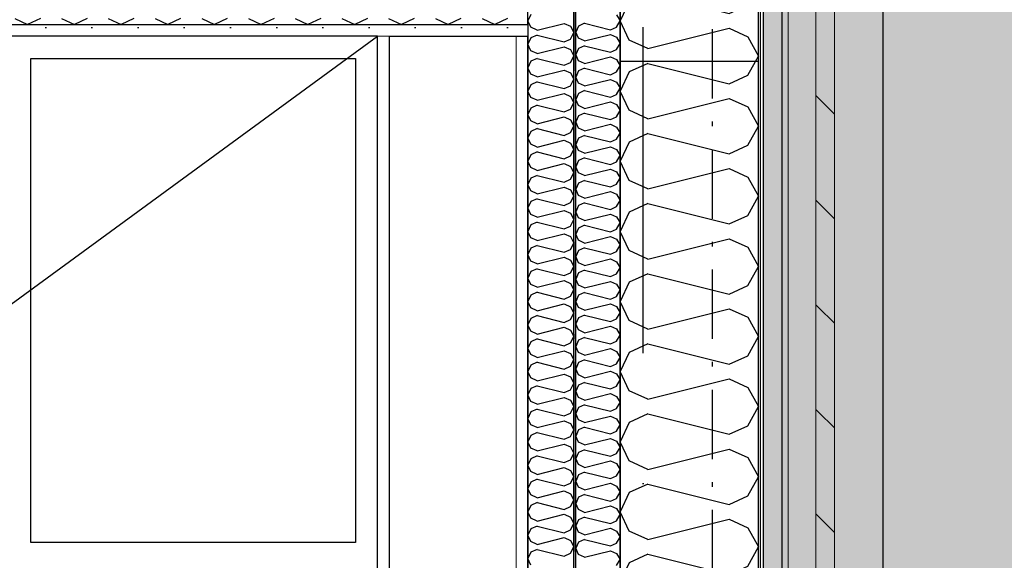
# Model space of a CAD drawing. Header units: millimetres. Extents: x -173281 to 144469, y -85977 to 83288.
# Tile 196 of 256: x -62128 to -61062, y -27596 to -27012. Entities that reach past the tile are written whole.
import ezdxf
from ezdxf.enums import TextEntityAlignment as Align

# ---------------------------------------------------------------- set-up
doc = ezdxf.new("R2010")
doc.units = ezdxf.units.MM
doc.header["$LTSCALE"] = 0.5
doc.header["$MEASUREMENT"] = 0
for name, pattern in [('Akselinje', [1500, 1000, -200, 100, -200]), ('Over snittplan', [260, 150, -50, 10, -50]), ('PLINE', [0]), ('Prikk & stiplet', [1340.555525, 705.555534, -352.777767, 0, -282.222223])]:
    doc.linetypes.add(name, pattern=pattern)
for name, color, linetype in [('223- Bjelker', 7, 'Continuous'), ('232- Ikke-bærende yttervegger', 7, 'Continuous'), ('232- Ikke-bærende yttervegger (Skravur)', 7, 'Continuous'), ('232- Ikke-bærende yttervegger (Skravur)(Nye konstruksjoner)', 7, 'Continuous'), ('232- Ikke-bærende yttervegger(Nye konstruksjoner)', 7, 'Continuous'), ('235- Utvendig kledning og overflate (Skravur)(Nye konstruksjoner)', 7, 'Continuous'), ('24-- Innervegger (Skravur)(Nye konstruksjoner)', 7, 'Continuous'), ('24-- Innervegger(Nye konstruksjoner)', 7, 'Continuous'), ('242- Ikke-bærende innervegger (Skravur)(Nye konstruksjoner)', 7, 'Continuous'), ('242- Ikke-bærende innervegger(Nye konstruksjoner)', 7, 'Continuous'), ('252- Gulv på grunn_ bunnplate', 7, 'Continuous'), ('256- Faste himlinger og overflatebehandling(Nye konstruksjoner)', 7, 'Continuous'), ('257- Systemhimlinger(Nye konstruksjoner)', 7, 'Continuous'), ('82-- Modullinjer', 7, 'Continuous'), ('862- M___Nettoareal(Nye konstruksjoner)', 7, 'Continuous'), ('862- M___Nettoareal(Polylinje)(Nye konstruksjoner)', 7, 'Continuous'), ('862- M___Nettoareal(Tekst)(Nye konstruksjoner)', 7, 'Continuous')]:
    doc.layers.add(name, color=color, linetype=linetype)
doc.layers.add('235- Utvendig kledning og overflate(Nye konstruksjoner)', color=7, linetype='Continuous', lineweight=0)
doc.layers.add('236- Innvendig kledning og overflate(Nye konstruksjoner)', color=7, linetype='Continuous', lineweight=0)
doc.styles.add('GENERATED_STYLE_1', font='arial.ttf')
doc.styles.add('GENERATED_STYLE_2', font='arial.ttf')
pattern_1 = [(90, (0, 0), (-86.60254, 0), [0, -50]), (90, (-43.3, 25), (-86.60254, 0), [0, -50])]

# ---------------------------------------------------------------- blocks, each defined once
blk = doc.blocks.new('UUWC_A-132_42', base_point=(-63280.8, -28588.7))
at = {"layer": '862- M___Nettoareal(Polylinje)(Nye konstruksjoner)', "linetype": 'PLINE', "flags": 128}
blk.add_lwpolyline([(-61740.7, -29349.4), (-61740.7, -27029.4), (-64022.4, -27029.4), (-64915.7, -28076.5), (-64915.7, -29349.4)], close=True, dxfattribs=at)
at = {"layer": '862- M___Nettoareal(Tekst)(Nye konstruksjoner)', "style": 'GENERATED_STYLE_1'}
for tag, height, p in [('DUMMY_862', 150, (-63477.2, -28341.4)), ('ROOM_NAME', 150, (-63477.2, -29015.5)), ('DUMMY_861', 100, (-63634.4, -28615.3)), ('ceilingHeightCode', 100, (-63084.4, -29004.1)), ('ROOM_NUMBER', 100, (-63634.4, -29004.1)), ('DUMMY_863', 100, (-63241.5, -28981.2))]:
    blk.add_attdef(tag, text='', height=height, rotation=90, dxfattribs=at).set_placement(p, align=Align.TOP_LEFT)
blk = doc.blocks.new('*X413')
at = {"layer": '232- Ikke-bærende yttervegger (Skravur)', "linetype": 'PLINE'}
for p, q in [((-61339.7, -26995.7), (-61329.2, -26976.9)), ((-61448, -26982.9), (-61468.4, -26992.2)), ((-61448, -26982.9), (-61360, -27004.9)), ((-61468.4, -26992.2), (-61478.2, -27012.9)), ((-61360, -27004.9), (-61339.7, -26995.7)), ((-61468.4, -27033.6), (-61478.2, -27012.9)), ((-61448, -27042.9), (-61360, -27020.9)), ((-61360, -27020.9), (-61339.7, -27030.1)), ((-61339.7, -27030.1), (-61328.2, -27050.9)), ((-61448, -27042.9), (-61468.4, -27033.6)), ((-61331.5, -27056.9), (-61328.2, -27050.9))]:
    blk.add_line(p, q, dxfattribs=at)
blk = doc.blocks.new('*X828')
at = {"layer": '232- Ikke-bærende yttervegger (Skravur)(Nye konstruksjoner)', "linetype": 'PLINE'}
for p, q in [((-61481.9, -27006.3), (-61478.2, -27012.9)), ((-61523, -27018.4), (-61526.2, -27025.1)), ((-61516.5, -27015.5), (-61523, -27018.4)), ((-61516.5, -27015.5), (-61488.4, -27022.5)), ((-61488.4, -27022.5), (-61481.9, -27019.5)), ((-61481.9, -27019.5), (-61478.2, -27012.9)), ((-61523, -27031.7), (-61526.2, -27025.1)), ((-61516.5, -27034.6), (-61523, -27031.7)), ((-61516.5, -27034.6), (-61488.4, -27027.6)), ((-61488.4, -27027.6), (-61481.9, -27030.6)), ((-61481.9, -27030.6), (-61478.2, -27037.2)), ((-61523, -27042.7), (-61526.2, -27049.3)), ((-61516.5, -27039.7), (-61523, -27042.7)), ((-61516.5, -27039.7), (-61488.4, -27046.8)), ((-61488.4, -27046.8), (-61481.9, -27043.8)), ((-61481.9, -27043.8), (-61478.2, -27037.2)), ((-61523, -27056), (-61526.2, -27049.3)), ((-61516.5, -27058.9), (-61488.4, -27051.9)), ((-61488.4, -27051.9), (-61481.9, -27054.8)), ((-61516.5, -27058.9), (-61523, -27056)), ((-61516.5, -27064), (-61523, -27067)), ((-61516.5, -27064), (-61488.4, -27071.1)), ((-61481.9, -27054.8), (-61478.2, -27061.5)), ((-61481.9, -27068.1), (-61478.2, -27061.5)), ((-61523, -27067), (-61526.2, -27073.6)), ((-61523, -27080.2), (-61526.2, -27073.6)), ((-61488.4, -27071.1), (-61481.9, -27068.1)), ((-61516.5, -27083.2), (-61523, -27080.2)), ((-61516.5, -27083.2), (-61488.4, -27076.2)), ((-61488.4, -27076.2), (-61481.9, -27079.1)), ((-61481.9, -27079.1), (-61478.2, -27085.8)), ((-61481.9, -27092.4), (-61478.2, -27085.8)), ((-61523, -27091.3), (-61526.2, -27097.9)), ((-61516.5, -27088.3), (-61523, -27091.3)), ((-61516.5, -27088.3), (-61488.4, -27095.3)), ((-61488.4, -27095.3), (-61481.9, -27092.4)), ((-61523, -27104.5), (-61526.2, -27097.9)), ((-61516.5, -27107.5), (-61523, -27104.5)), ((-61516.5, -27107.5), (-61488.4, -27100.5)), ((-61488.4, -27100.5), (-61481.9, -27103.4)), ((-61481.9, -27103.4), (-61478.2, -27110)), ((-61523, -27115.6), (-61526.2, -27122.2)), ((-61516.5, -27112.6), (-61523, -27115.6)), ((-61516.5, -27112.6), (-61488.4, -27119.6)), ((-61488.4, -27119.6), (-61481.9, -27116.7)), ((-61481.9, -27116.7), (-61478.2, -27110)), ((-61523, -27128.8), (-61526.2, -27122.2)), ((-61516.5, -27131.8), (-61523, -27128.8)), ((-61516.5, -27131.8), (-61488.4, -27124.7)), ((-61488.4, -27124.7), (-61481.9, -27127.7)), ((-61481.9, -27127.7), (-61478.2, -27134.3)), ((-61523, -27139.8), (-61526.2, -27146.5)), ((-61516.5, -27136.9), (-61523, -27139.8)), ((-61516.5, -27136.9), (-61488.4, -27143.9)), ((-61481.9, -27141), (-61478.2, -27134.3)), ((-61523, -27153.1), (-61526.2, -27146.5)), ((-61516.5, -27156.1), (-61488.4, -27149)), ((-61488.4, -27143.9), (-61481.9, -27141)), ((-61488.4, -27149), (-61481.9, -27152)), ((-61516.5, -27156.1), (-61523, -27153.1)), ((-61516.5, -27161.2), (-61523, -27164.1)), ((-61516.5, -27161.2), (-61488.4, -27168.2)), ((-61481.9, -27152), (-61478.2, -27158.6)), ((-61481.9, -27165.2), (-61478.2, -27158.6)), ((-61523, -27164.1), (-61526.2, -27170.7)), ((-61523, -27177.4), (-61526.2, -27170.7)), ((-61488.4, -27168.2), (-61481.9, -27165.2)), ((-61516.5, -27180.3), (-61523, -27177.4)), ((-61516.5, -27180.3), (-61488.4, -27173.3)), ((-61488.4, -27173.3), (-61481.9, -27176.3)), ((-61481.9, -27176.3), (-61478.2, -27182.9)), ((-61523, -27188.4), (-61526.2, -27195)), ((-61516.5, -27185.4), (-61523, -27188.4)), ((-61516.5, -27185.4), (-61488.4, -27192.5)), ((-61488.4, -27192.5), (-61481.9, -27189.5)), ((-61481.9, -27189.5), (-61478.2, -27182.9)), ((-61523, -27201.7), (-61526.2, -27195)), ((-61516.5, -27204.6), (-61523, -27201.7)), ((-61516.5, -27204.6), (-61488.4, -27197.6)), ((-61488.4, -27197.6), (-61481.9, -27200.5)), ((-61481.9, -27200.5), (-61478.2, -27207.2)), ((-61523, -27212.7), (-61526.2, -27219.3)), ((-61516.5, -27209.7), (-61523, -27212.7)), ((-61516.5, -27209.7), (-61488.4, -27216.8)), ((-61488.4, -27216.8), (-61481.9, -27213.8)), ((-61481.9, -27213.8), (-61478.2, -27207.2)), ((-61523, -27225.9), (-61526.2, -27219.3)), ((-61516.5, -27228.9), (-61488.4, -27221.9)), ((-61488.4, -27221.9), (-61481.9, -27224.8)), ((-61481.9, -27224.8), (-61478.2, -27231.4)), ((-61516.5, -27228.9), (-61523, -27225.9)), ((-61516.5, -27234), (-61523, -27237)), ((-61516.5, -27234), (-61488.4, -27241)), ((-61481.9, -27238.1), (-61478.2, -27231.4)), ((-61523, -27237), (-61526.2, -27243.6)), ((-61523, -27250.2), (-61526.2, -27243.6)), ((-61516.5, -27253.2), (-61488.4, -27246.1)), ((-61488.4, -27241), (-61481.9, -27238.1)), ((-61488.4, -27246.1), (-61481.9, -27249.1)), ((-61516.5, -27253.2), (-61523, -27250.2)), ((-61481.9, -27249.1), (-61478.2, -27255.7)), ((-61481.9, -27262.4), (-61478.2, -27255.7)), ((-61523, -27261.2), (-61526.2, -27267.9)), ((-61516.5, -27258.3), (-61523, -27261.2)), ((-61516.5, -27258.3), (-61488.4, -27265.3)), ((-61488.4, -27265.3), (-61481.9, -27262.4)), ((-61523, -27274.5), (-61526.2, -27267.9)), ((-61516.5, -27277.5), (-61523, -27274.5)), ((-61516.5, -27277.5), (-61488.4, -27270.4)), ((-61488.4, -27270.4), (-61481.9, -27273.4)), ((-61481.9, -27273.4), (-61478.2, -27280)), ((-61523, -27285.5), (-61526.2, -27292.2)), ((-61516.5, -27282.6), (-61523, -27285.5)), ((-61516.5, -27282.6), (-61488.4, -27289.6)), ((-61488.4, -27289.6), (-61481.9, -27286.6)), ((-61481.9, -27286.6), (-61478.2, -27280)), ((-61523, -27298.8), (-61526.2, -27292.2)), ((-61516.5, -27301.7), (-61523, -27298.8)), ((-61516.5, -27301.7), (-61488.4, -27294.7)), ((-61488.4, -27294.7), (-61481.9, -27297.7)), ((-61481.9, -27297.7), (-61478.2, -27304.3)), ((-61523, -27309.8), (-61526.2, -27316.4)), ((-61516.5, -27306.8), (-61523, -27309.8)), ((-61516.5, -27306.8), (-61488.4, -27313.9)), ((-61481.9, -27310.9), (-61478.2, -27304.3)), ((-61523, -27323.1), (-61526.2, -27316.4)), ((-61516.5, -27326), (-61488.4, -27319)), ((-61488.4, -27313.9), (-61481.9, -27310.9)), ((-61488.4, -27319), (-61481.9, -27321.9)), ((-61516.5, -27326), (-61523, -27323.1)), ((-61516.5, -27331.1), (-61523, -27334.1)), ((-61516.5, -27331.1), (-61488.4, -27338.2)), ((-61481.9, -27321.9), (-61478.2, -27328.6)), ((-61481.9, -27335.2), (-61478.2, -27328.6)), ((-61523, -27334.1), (-61526.2, -27340.7)), ((-61523, -27347.3), (-61526.2, -27340.7)), ((-61488.4, -27338.2), (-61481.9, -27335.2)), ((-61516.5, -27350.3), (-61523, -27347.3)), ((-61516.5, -27350.3), (-61488.4, -27343.3)), ((-61488.4, -27343.3), (-61481.9, -27346.2)), ((-61481.9, -27346.2), (-61478.2, -27352.9)), ((-61481.9, -27359.5), (-61478.2, -27352.9)), ((-61523, -27358.4), (-61526.2, -27365)), ((-61516.5, -27355.4), (-61523, -27358.4)), ((-61516.5, -27355.4), (-61488.4, -27362.4)), ((-61488.4, -27362.4), (-61481.9, -27359.5)), ((-61523, -27371.6), (-61526.2, -27365)), ((-61516.5, -27374.6), (-61523, -27371.6)), ((-61516.5, -27374.6), (-61488.4, -27367.5)), ((-61488.4, -27367.5), (-61481.9, -27370.5)), ((-61481.9, -27370.5), (-61478.2, -27377.1)), ((-61523, -27382.6), (-61526.2, -27389.3)), ((-61516.5, -27379.7), (-61523, -27382.6)), ((-61516.5, -27379.7), (-61488.4, -27386.7)), ((-61488.4, -27386.7), (-61481.9, -27383.8)), ((-61481.9, -27383.8), (-61478.2, -27377.1)), ((-61523, -27395.9), (-61526.2, -27389.3)), ((-61516.5, -27398.9), (-61488.4, -27391.8)), ((-61488.4, -27391.8), (-61481.9, -27394.8)), ((-61481.9, -27394.8), (-61478.2, -27401.4)), ((-61516.5, -27398.9), (-61523, -27395.9)), ((-61516.5, -27404), (-61523, -27406.9)), ((-61516.5, -27404), (-61488.4, -27411)), ((-61481.9, -27408), (-61478.2, -27401.4)), ((-61523, -27406.9), (-61526.2, -27413.6)), ((-61523, -27420.2), (-61526.2, -27413.6)), ((-61516.5, -27423.1), (-61488.4, -27416.1)), ((-61488.4, -27411), (-61481.9, -27408)), ((-61488.4, -27416.1), (-61481.9, -27419.1)), ((-61516.5, -27423.1), (-61523, -27420.2)), ((-61481.9, -27419.1), (-61478.2, -27425.7)), ((-61481.9, -27432.3), (-61478.2, -27425.7)), ((-61523, -27431.2), (-61526.2, -27437.8)), ((-61523, -27444.5), (-61526.2, -27437.8)), ((-61516.5, -27428.2), (-61523, -27431.2)), ((-61516.5, -27428.2), (-61488.4, -27435.3)), ((-61488.4, -27435.3), (-61481.9, -27432.3)), ((-61516.5, -27447.4), (-61523, -27444.5)), ((-61516.5, -27447.4), (-61488.4, -27440.4)), ((-61488.4, -27440.4), (-61481.9, -27443.3)), ((-61481.9, -27443.3), (-61478.2, -27450)), ((-61523, -27455.5), (-61526.2, -27462.1)), ((-61516.5, -27452.5), (-61523, -27455.5)), ((-61516.5, -27452.5), (-61488.4, -27459.6)), ((-61488.4, -27459.6), (-61481.9, -27456.6)), ((-61481.9, -27456.6), (-61478.2, -27450)), ((-61523, -27468.8), (-61526.2, -27462.1)), ((-61516.5, -27471.7), (-61523, -27468.8)), ((-61516.5, -27471.7), (-61488.4, -27464.7)), ((-61488.4, -27464.7), (-61481.9, -27467.6)), ((-61481.9, -27467.6), (-61478.2, -27474.3)), ((-61523, -27479.8), (-61526.2, -27486.4)), ((-61516.5, -27476.8), (-61523, -27479.8)), ((-61516.5, -27476.8), (-61488.4, -27483.8)), ((-61488.4, -27483.8), (-61481.9, -27480.9)), ((-61481.9, -27480.9), (-61478.2, -27474.3)), ((-61523, -27493), (-61526.2, -27486.4)), ((-61516.5, -27496), (-61488.4, -27489)), ((-61488.4, -27489), (-61481.9, -27491.9)), ((-61516.5, -27496), (-61523, -27493)), ((-61516.5, -27501.1), (-61523, -27504.1)), ((-61516.5, -27501.1), (-61488.4, -27508.1)), ((-61481.9, -27491.9), (-61478.2, -27498.5)), ((-61481.9, -27505.2), (-61478.2, -27498.5)), ((-61523, -27504.1), (-61526.2, -27510.7)), ((-61523, -27517.3), (-61526.2, -27510.7)), ((-61488.4, -27508.1), (-61481.9, -27505.2)), ((-61516.5, -27520.3), (-61523, -27517.3)), ((-61516.5, -27520.3), (-61488.4, -27513.2)), ((-61488.4, -27513.2), (-61481.9, -27516.2)), ((-61481.9, -27516.2), (-61478.2, -27522.8)), ((-61481.9, -27529.5), (-61478.2, -27522.8)), ((-61523, -27528.3), (-61526.2, -27535)), ((-61516.5, -27525.4), (-61523, -27528.3)), ((-61516.5, -27525.4), (-61488.4, -27532.4)), ((-61488.4, -27532.4), (-61481.9, -27529.5)), ((-61523, -27541.6), (-61526.2, -27535)), ((-61516.5, -27544.6), (-61523, -27541.6)), ((-61516.5, -27544.6), (-61488.4, -27537.5)), ((-61488.4, -27537.5), (-61481.9, -27540.5)), ((-61481.9, -27540.5), (-61478.2, -27547.1)), ((-61523, -27552.6), (-61526.2, -27559.2)), ((-61516.5, -27549.7), (-61523, -27552.6)), ((-61516.5, -27549.7), (-61488.4, -27556.7)), ((-61488.4, -27556.7), (-61481.9, -27553.7)), ((-61481.9, -27553.7), (-61478.2, -27547.1)), ((-61523, -27565.9), (-61526.2, -27559.2)), ((-61516.5, -27568.8), (-61523, -27565.9)), ((-61516.5, -27568.8), (-61488.4, -27561.8)), ((-61488.4, -27561.8), (-61481.9, -27564.8)), ((-61481.9, -27564.8), (-61478.2, -27571.4)), ((-61523, -27576.9), (-61526.2, -27583.5)), ((-61516.5, -27573.9), (-61523, -27576.9)), ((-61516.5, -27573.9), (-61488.4, -27581)), ((-61481.9, -27578), (-61478.2, -27571.4)), ((-61523, -27590.2), (-61526.2, -27583.5)), ((-61516.5, -27593.1), (-61488.4, -27586.1)), ((-61488.4, -27581), (-61481.9, -27578)), ((-61488.4, -27586.1), (-61481.9, -27589)), ((-61516.5, -27593.1), (-61523, -27590.2)), ((-61481.9, -27589), (-61478.2, -27595.7)), ((-61481.9, -27602.3), (-61478.2, -27595.7))]:
    blk.add_line(p, q, dxfattribs=at)
blk = doc.blocks.new('*X830')
at = {"layer": '232- Ikke-bærende yttervegger (Skravur)(Nye konstruksjoner)', "linetype": 'PLINE'}
for p, q in [((-61574.9, -27006), (-61578.2, -27012.9)), ((-61574.9, -27019.8), (-61578.2, -27012.9)), ((-61568.1, -27022.9), (-61574.9, -27019.8)), ((-61568.1, -27022.9), (-61538.8, -27015.6)), ((-61538.8, -27015.6), (-61532, -27018.7)), ((-61532, -27018.7), (-61528.2, -27025.6)), ((-61574.9, -27031.3), (-61578.2, -27038.2)), ((-61568.1, -27028.2), (-61574.9, -27031.3)), ((-61568.1, -27028.2), (-61538.8, -27035.6)), ((-61538.8, -27035.6), (-61532, -27032.5)), ((-61532, -27032.5), (-61528.2, -27025.6)), ((-61574.9, -27045.1), (-61578.2, -27038.2)), ((-61568.1, -27048.2), (-61538.8, -27040.9)), ((-61538.8, -27040.9), (-61532, -27043.9)), ((-61568.1, -27048.2), (-61574.9, -27045.1)), ((-61568.1, -27053.5), (-61574.9, -27056.6)), ((-61568.1, -27053.5), (-61538.8, -27060.8)), ((-61532, -27043.9), (-61528.2, -27050.9)), ((-61532, -27057.8), (-61528.2, -27050.9)), ((-61574.9, -27056.6), (-61578.2, -27063.5)), ((-61574.9, -27070.4), (-61578.2, -27063.5)), ((-61538.8, -27060.8), (-61532, -27057.8)), ((-61568.1, -27073.5), (-61574.9, -27070.4)), ((-61568.1, -27073.5), (-61538.8, -27066.2)), ((-61538.8, -27066.2), (-61532, -27069.2)), ((-61532, -27069.2), (-61528.2, -27076.1)), ((-61574.9, -27081.9), (-61578.2, -27088.8)), ((-61568.1, -27078.8), (-61574.9, -27081.9)), ((-61568.1, -27078.8), (-61538.8, -27086.1)), ((-61538.8, -27086.1), (-61532, -27083.1)), ((-61532, -27083.1), (-61528.2, -27076.1)), ((-61574.9, -27095.7), (-61578.2, -27088.8)), ((-61568.1, -27098.8), (-61574.9, -27095.7)), ((-61568.1, -27098.8), (-61538.8, -27091.5)), ((-61538.8, -27091.5), (-61532, -27094.5)), ((-61532, -27094.5), (-61528.2, -27101.4)), ((-61574.9, -27107.2), (-61578.2, -27114.1)), ((-61568.1, -27104.1), (-61574.9, -27107.2)), ((-61568.1, -27104.1), (-61538.8, -27111.4)), ((-61532, -27108.3), (-61528.2, -27101.4)), ((-61574.9, -27121), (-61578.2, -27114.1)), ((-61568.1, -27124.1), (-61538.8, -27116.7)), ((-61538.8, -27111.4), (-61532, -27108.3)), ((-61538.8, -27116.7), (-61532, -27119.8)), ((-61568.1, -27124.1), (-61574.9, -27121)), ((-61532, -27119.8), (-61528.2, -27126.7)), ((-61532, -27133.6), (-61528.2, -27126.7)), ((-61574.9, -27132.5), (-61578.2, -27139.4)), ((-61574.9, -27146.3), (-61578.2, -27139.4)), ((-61568.1, -27129.4), (-61574.9, -27132.5)), ((-61568.1, -27129.4), (-61538.8, -27136.7)), ((-61538.8, -27136.7), (-61532, -27133.6)), ((-61568.1, -27149.4), (-61574.9, -27146.3)), ((-61568.1, -27149.4), (-61538.8, -27142)), ((-61538.8, -27142), (-61532, -27145.1)), ((-61532, -27145.1), (-61528.2, -27152)), ((-61574.9, -27157.8), (-61578.2, -27164.7)), ((-61568.1, -27154.7), (-61574.9, -27157.8)), ((-61568.1, -27154.7), (-61538.8, -27162)), ((-61538.8, -27162), (-61532, -27158.9)), ((-61532, -27158.9), (-61528.2, -27152)), ((-61574.9, -27171.6), (-61578.2, -27164.7)), ((-61568.1, -27174.7), (-61574.9, -27171.6)), ((-61568.1, -27174.7), (-61538.8, -27167.3)), ((-61538.8, -27167.3), (-61532, -27170.4)), ((-61532, -27170.4), (-61528.2, -27177.3)), ((-61568.1, -27180), (-61574.9, -27183.1)), ((-61568.1, -27180), (-61538.8, -27187.3)), ((-61532, -27184.2), (-61528.2, -27177.3)), ((-61574.9, -27183.1), (-61578.2, -27190)), ((-61574.9, -27196.9), (-61578.2, -27190)), ((-61568.1, -27200), (-61538.8, -27192.6)), ((-61538.8, -27187.3), (-61532, -27184.2)), ((-61538.8, -27192.6), (-61532, -27195.7)), ((-61568.1, -27200), (-61574.9, -27196.9)), ((-61532, -27195.7), (-61528.2, -27202.6)), ((-61532, -27209.5), (-61528.2, -27202.6)), ((-61574.9, -27208.4), (-61578.2, -27215.3)), ((-61568.1, -27205.3), (-61574.9, -27208.4)), ((-61568.1, -27205.3), (-61538.8, -27212.6)), ((-61538.8, -27212.6), (-61532, -27209.5)), ((-61574.9, -27222.2), (-61578.2, -27215.3)), ((-61568.1, -27225.2), (-61574.9, -27222.2)), ((-61568.1, -27225.2), (-61538.8, -27217.9)), ((-61538.8, -27217.9), (-61532, -27221)), ((-61532, -27221), (-61528.2, -27227.9)), ((-61574.9, -27233.6), (-61578.2, -27240.6)), ((-61568.1, -27230.6), (-61574.9, -27233.6)), ((-61568.1, -27230.6), (-61538.8, -27237.9)), ((-61538.8, -27237.9), (-61532, -27234.8)), ((-61532, -27234.8), (-61528.2, -27227.9)), ((-61574.9, -27247.5), (-61578.2, -27240.6)), ((-61568.1, -27250.5), (-61538.8, -27243.2)), ((-61538.8, -27243.2), (-61532, -27246.3)), ((-61532, -27246.3), (-61528.2, -27253.2)), ((-61568.1, -27250.5), (-61574.9, -27247.5)), ((-61568.1, -27255.9), (-61574.9, -27258.9)), ((-61568.1, -27255.9), (-61538.8, -27263.2)), ((-61532, -27260.1), (-61528.2, -27253.2)), ((-61574.9, -27258.9), (-61578.2, -27265.8)), ((-61574.9, -27272.8), (-61578.2, -27265.8)), ((-61538.8, -27263.2), (-61532, -27260.1)), ((-61568.1, -27275.8), (-61574.9, -27272.8)), ((-61568.1, -27275.8), (-61538.8, -27268.5)), ((-61538.8, -27268.5), (-61532, -27271.6)), ((-61532, -27271.6), (-61528.2, -27278.5)), ((-61574.9, -27284.2), (-61578.2, -27291.1)), ((-61568.1, -27281.1), (-61574.9, -27284.2)), ((-61568.1, -27281.1), (-61538.8, -27288.5)), ((-61538.8, -27288.5), (-61532, -27285.4)), ((-61532, -27285.4), (-61528.2, -27278.5)), ((-61574.9, -27298), (-61578.2, -27291.1)), ((-61568.1, -27301.1), (-61574.9, -27298)), ((-61568.1, -27301.1), (-61538.8, -27293.8)), ((-61538.8, -27293.8), (-61532, -27296.9)), ((-61532, -27296.9), (-61528.2, -27303.8)), ((-61574.9, -27309.5), (-61578.2, -27316.4)), ((-61568.1, -27306.4), (-61574.9, -27309.5)), ((-61568.1, -27306.4), (-61538.8, -27313.8)), ((-61532, -27310.7), (-61528.2, -27303.8)), ((-61574.9, -27323.3), (-61578.2, -27316.4)), ((-61568.1, -27326.4), (-61538.8, -27319.1)), ((-61538.8, -27313.8), (-61532, -27310.7)), ((-61538.8, -27319.1), (-61532, -27322.2)), ((-61568.1, -27326.4), (-61574.9, -27323.3)), ((-61532, -27322.2), (-61528.2, -27329.1)), ((-61532, -27336), (-61528.2, -27329.1)), ((-61574.9, -27334.8), (-61578.2, -27341.7)), ((-61574.9, -27348.6), (-61578.2, -27341.7)), ((-61568.1, -27331.7), (-61574.9, -27334.8)), ((-61568.1, -27331.7), (-61538.8, -27339.1)), ((-61538.8, -27339.1), (-61532, -27336)), ((-61568.1, -27351.7), (-61574.9, -27348.6)), ((-61568.1, -27351.7), (-61538.8, -27344.4)), ((-61538.8, -27344.4), (-61532, -27347.5)), ((-61532, -27347.5), (-61528.2, -27354.4)), ((-61574.9, -27360.1), (-61578.2, -27367)), ((-61568.1, -27357), (-61574.9, -27360.1)), ((-61568.1, -27357), (-61538.8, -27364.4)), ((-61538.8, -27364.4), (-61532, -27361.3)), ((-61532, -27361.3), (-61528.2, -27354.4)), ((-61574.9, -27373.9), (-61578.2, -27367)), ((-61568.1, -27377), (-61574.9, -27373.9)), ((-61568.1, -27377), (-61538.8, -27369.7)), ((-61538.8, -27369.7), (-61532, -27372.8)), ((-61532, -27372.8), (-61528.2, -27379.7)), ((-61568.1, -27382.3), (-61574.9, -27385.4)), ((-61568.1, -27382.3), (-61538.8, -27389.7)), ((-61532, -27386.6), (-61528.2, -27379.7)), ((-61574.9, -27385.4), (-61578.2, -27392.3)), ((-61574.9, -27399.2), (-61578.2, -27392.3)), ((-61568.1, -27402.3), (-61538.8, -27395)), ((-61538.8, -27389.7), (-61532, -27386.6)), ((-61538.8, -27395), (-61532, -27398)), ((-61568.1, -27402.3), (-61574.9, -27399.2)), ((-61532, -27398), (-61528.2, -27405)), ((-61532, -27411.9), (-61528.2, -27405)), ((-61574.9, -27410.7), (-61578.2, -27417.6)), ((-61568.1, -27407.6), (-61574.9, -27410.7)), ((-61568.1, -27407.6), (-61538.8, -27414.9)), ((-61538.8, -27414.9), (-61532, -27411.9)), ((-61574.9, -27424.5), (-61578.2, -27417.6)), ((-61568.1, -27427.6), (-61574.9, -27424.5)), ((-61568.1, -27427.6), (-61538.8, -27420.3)), ((-61538.8, -27420.3), (-61532, -27423.3)), ((-61532, -27423.3), (-61528.2, -27430.2)), ((-61574.9, -27436), (-61578.2, -27442.9)), ((-61568.1, -27432.9), (-61574.9, -27436)), ((-61568.1, -27432.9), (-61538.8, -27440.2)), ((-61538.8, -27440.2), (-61532, -27437.2)), ((-61532, -27437.2), (-61528.2, -27430.2)), ((-61574.9, -27449.8), (-61578.2, -27442.9)), ((-61568.1, -27452.9), (-61538.8, -27445.6)), ((-61538.8, -27445.6), (-61532, -27448.6)), ((-61532, -27448.6), (-61528.2, -27455.5)), ((-61568.1, -27452.9), (-61574.9, -27449.8)), ((-61568.1, -27458.2), (-61574.9, -27461.3)), ((-61568.1, -27458.2), (-61538.8, -27465.5)), ((-61532, -27462.5), (-61528.2, -27455.5)), ((-61574.9, -27461.3), (-61578.2, -27468.2)), ((-61574.9, -27475.1), (-61578.2, -27468.2)), ((-61538.8, -27465.5), (-61532, -27462.5)), ((-61568.1, -27478.2), (-61574.9, -27475.1)), ((-61568.1, -27478.2), (-61538.8, -27470.8)), ((-61538.8, -27470.8), (-61532, -27473.9)), ((-61532, -27473.9), (-61528.2, -27480.8)), ((-61532, -27487.7), (-61528.2, -27480.8)), ((-61574.9, -27486.6), (-61578.2, -27493.5)), ((-61568.1, -27483.5), (-61574.9, -27486.6)), ((-61568.1, -27483.5), (-61538.8, -27490.8)), ((-61538.8, -27490.8), (-61532, -27487.7)), ((-61574.9, -27500.4), (-61578.2, -27493.5)), ((-61568.1, -27503.5), (-61574.9, -27500.4)), ((-61568.1, -27503.5), (-61538.8, -27496.1)), ((-61538.8, -27496.1), (-61532, -27499.2)), ((-61532, -27499.2), (-61528.2, -27506.1)), ((-61574.9, -27511.9), (-61578.2, -27518.8)), ((-61568.1, -27508.8), (-61574.9, -27511.9)), ((-61568.1, -27508.8), (-61538.8, -27516.1)), ((-61532, -27513), (-61528.2, -27506.1)), ((-61574.9, -27525.7), (-61578.2, -27518.8)), ((-61568.1, -27528.8), (-61538.8, -27521.4)), ((-61538.8, -27516.1), (-61532, -27513)), ((-61538.8, -27521.4), (-61532, -27524.5)), ((-61568.1, -27528.8), (-61574.9, -27525.7)), ((-61568.1, -27534.1), (-61574.9, -27537.2)), ((-61568.1, -27534.1), (-61538.8, -27541.4)), ((-61532, -27524.5), (-61528.2, -27531.4)), ((-61532, -27538.3), (-61528.2, -27531.4)), ((-61574.9, -27537.2), (-61578.2, -27544.1)), ((-61574.9, -27551), (-61578.2, -27544.1)), ((-61538.8, -27541.4), (-61532, -27538.3)), ((-61568.1, -27554.1), (-61574.9, -27551)), ((-61568.1, -27554.1), (-61538.8, -27546.7)), ((-61538.8, -27546.7), (-61532, -27549.8)), ((-61532, -27549.8), (-61528.2, -27556.7)), ((-61574.9, -27562.5), (-61578.2, -27569.4)), ((-61568.1, -27559.4), (-61574.9, -27562.5)), ((-61568.1, -27559.4), (-61538.8, -27566.7)), ((-61538.8, -27566.7), (-61532, -27563.6)), ((-61532, -27563.6), (-61528.2, -27556.7)), ((-61574.9, -27576.3), (-61578.2, -27569.4)), ((-61568.1, -27579.4), (-61574.9, -27576.3)), ((-61568.1, -27579.4), (-61538.8, -27572)), ((-61538.8, -27572), (-61532, -27575.1)), ((-61532, -27575.1), (-61528.2, -27582)), ((-61568.1, -27584.7), (-61574.9, -27587.7)), ((-61568.1, -27584.7), (-61538.8, -27592)), ((-61532, -27588.9), (-61528.2, -27582)), ((-61574.9, -27587.7), (-61578.2, -27594.7)), ((-61574.9, -27601.6), (-61578.2, -27594.7)), ((-61538.8, -27592), (-61532, -27588.9))]:
    blk.add_line(p, q, dxfattribs=at)
blk = doc.blocks.new('*X886')
at = {"layer": '242- Ikke-bærende innervegger (Skravur)(Nye konstruksjoner)', "linetype": 'PLINE'}
for p, q in [((-62133.4, -27010.4), (-62119.6, -27016.9)), ((-62105.8, -27010.4), (-62119.6, -27016.9)), ((-62082.8, -27010.4), (-62069, -27016.9)), ((-62055.2, -27010.4), (-62069, -27016.9)), ((-62032.2, -27010.4), (-62018.4, -27016.9)), ((-62004.6, -27010.4), (-62018.4, -27016.9)), ((-61981.6, -27010.4), (-61967.8, -27016.9)), ((-61954, -27010.4), (-61967.8, -27016.9)), ((-61931.1, -27010.4), (-61917.2, -27016.9)), ((-61903.4, -27010.4), (-61917.2, -27016.9)), ((-61880.5, -27010.4), (-61866.7, -27016.9)), ((-61852.8, -27010.4), (-61866.7, -27016.9)), ((-61829.9, -27010.4), (-61816.1, -27016.9)), ((-61802.3, -27010.4), (-61816.1, -27016.9)), ((-61779.3, -27010.4), (-61765.5, -27016.9)), ((-61751.7, -27010.4), (-61765.5, -27016.9)), ((-61728.7, -27010.4), (-61714.9, -27016.9)), ((-61701.1, -27010.4), (-61714.9, -27016.9)), ((-61678.1, -27010.4), (-61664.3, -27016.9)), ((-61650.5, -27010.4), (-61664.3, -27016.9)), ((-61627.5, -27010.4), (-61613.7, -27016.9)), ((-61599.9, -27010.4), (-61613.7, -27016.9))]:
    blk.add_line(p, q, dxfattribs=at)
blk = doc.blocks.new('*X1118')
at = {"layer": '232- Ikke-bærende yttervegger (Skravur)(Nye konstruksjoner)', "linetype": 'PLINE'}
for p, q in [((-61448, -27058.8), (-61468.4, -27068.1)), ((-61448, -27058.8), (-61360, -27080.8)), ((-61339.7, -27071.6), (-61331.5, -27056.9)), ((-61468.4, -27068.1), (-61478.2, -27088.8)), ((-61360, -27080.8), (-61339.7, -27071.6)), ((-61468.4, -27109.5), (-61478.2, -27088.8)), ((-61448, -27118.8), (-61360, -27096.8)), ((-61360, -27096.8), (-61339.7, -27106)), ((-61339.7, -27106), (-61328.2, -27126.7)), ((-61448, -27118.8), (-61468.4, -27109.5)), ((-61339.7, -27147.5), (-61328.2, -27126.7)), ((-61448, -27134.7), (-61468.4, -27144)), ((-61448, -27134.7), (-61360, -27156.7)), ((-61468.4, -27144), (-61478.2, -27164.7)), ((-61360, -27156.7), (-61339.7, -27147.5)), ((-61468.4, -27185.4), (-61478.2, -27164.7)), ((-61448, -27194.6), (-61360, -27172.6)), ((-61360, -27172.6), (-61339.7, -27181.9)), ((-61339.7, -27181.9), (-61328.2, -27202.6)), ((-61448, -27194.6), (-61468.4, -27185.4)), ((-61339.7, -27223.3), (-61328.2, -27202.6)), ((-61448, -27210.6), (-61468.4, -27219.8)), ((-61448, -27210.6), (-61360, -27232.6)), ((-61468.4, -27219.8), (-61478.2, -27240.6)), ((-61360, -27232.6), (-61339.7, -27223.3)), ((-61468.4, -27261.3), (-61478.2, -27240.6)), ((-61448, -27270.5), (-61360, -27248.5)), ((-61360, -27248.5), (-61339.7, -27257.8)), ((-61448, -27270.5), (-61468.4, -27261.3)), ((-61339.7, -27257.8), (-61328.2, -27278.5)), ((-61448, -27286.5), (-61468.4, -27295.7)), ((-61448, -27286.5), (-61360, -27308.5)), ((-61339.7, -27299.2), (-61328.2, -27278.5)), ((-61468.4, -27295.7), (-61478.2, -27316.4)), ((-61360, -27308.5), (-61339.7, -27299.2)), ((-61468.4, -27337.2), (-61478.2, -27316.4)), ((-61448, -27346.4), (-61360, -27324.4)), ((-61360, -27324.4), (-61339.7, -27333.6)), ((-61448, -27346.4), (-61468.4, -27337.2)), ((-61339.7, -27333.6), (-61328.2, -27354.4)), ((-61448, -27362.3), (-61468.4, -27371.6)), ((-61448, -27362.3), (-61360, -27384.3)), ((-61339.7, -27375.1), (-61328.2, -27354.4)), ((-61468.4, -27371.6), (-61478.2, -27392.3)), ((-61360, -27384.3), (-61339.7, -27375.1)), ((-61468.4, -27413), (-61478.2, -27392.3)), ((-61448, -27422.3), (-61360, -27400.3)), ((-61360, -27400.3), (-61339.7, -27409.5)), ((-61448, -27422.3), (-61468.4, -27413)), ((-61339.7, -27409.5), (-61328.2, -27430.2)), ((-61448, -27438.2), (-61468.4, -27447.5)), ((-61448, -27438.2), (-61360, -27460.2)), ((-61339.7, -27451), (-61328.2, -27430.2)), ((-61468.4, -27447.5), (-61478.2, -27468.2)), ((-61360, -27460.2), (-61339.7, -27451)), ((-61468.4, -27488.9), (-61478.2, -27468.2)), ((-61448, -27498.2), (-61360, -27476.2)), ((-61360, -27476.2), (-61339.7, -27485.4)), ((-61448, -27498.2), (-61468.4, -27488.9)), ((-61339.7, -27485.4), (-61328.2, -27506.1)), ((-61339.7, -27526.9), (-61328.2, -27506.1)), ((-61468.4, -27523.3), (-61478.2, -27544.1)), ((-61448, -27514.1), (-61468.4, -27523.3)), ((-61448, -27514.1), (-61360, -27536.1)), ((-61360, -27536.1), (-61339.7, -27526.9)), ((-61468.4, -27564.8), (-61478.2, -27544.1)), ((-61448, -27574), (-61360, -27552)), ((-61360, -27552), (-61339.7, -27561.3)), ((-61448, -27574), (-61468.4, -27564.8)), ((-61339.7, -27561.3), (-61328.2, -27582)), ((-61339.7, -27602.7), (-61328.2, -27582)), ((-61448, -27590), (-61468.4, -27599.2)), ((-61448, -27590), (-61360, -27612)), ((-61468.4, -27599.2), (-61478.2, -27619.9)), ((-61360, -27612), (-61339.7, -27602.7)), ((-61468.4, -27640.7), (-61478.2, -27619.9)), ((-61448, -27649.9), (-61360, -27627.9)), ((-61360, -27627.9), (-61339.7, -27637.2)), ((-61448, -27649.9), (-61468.4, -27640.7)), ((-61339.7, -27637.2), (-61328.2, -27657.9)), ((-61339.7, -27678.6), (-61328.2, -27657.9)), ((-61448, -27665.9), (-61468.4, -27675.1)), ((-61448, -27665.9), (-61360, -27687.9)), ((-61468.4, -27675.1), (-61478.2, -27695.8)), ((-61360, -27687.9), (-61339.7, -27678.6)), ((-61468.4, -27716.5), (-61478.2, -27695.8)), ((-61448, -27725.8), (-61360, -27703.8)), ((-61360, -27703.8), (-61339.7, -27713)), ((-61339.7, -27713), (-61328.2, -27733.8)), ((-61448, -27725.8), (-61468.4, -27716.5)), ((-61339.7, -27754.5), (-61328.2, -27733.8)), ((-61448, -27741.7), (-61468.4, -27751)), ((-61448, -27741.7), (-61360, -27763.7)), ((-61468.4, -27751), (-61478.2, -27771.7)), ((-61360, -27763.7), (-61339.7, -27754.5)), ((-61468.4, -27792.4), (-61478.2, -27771.7)), ((-61448, -27801.7), (-61360, -27779.7)), ((-61360, -27779.7), (-61339.7, -27788.9)), ((-61339.7, -27788.9), (-61328.2, -27809.6)), ((-61448, -27801.7), (-61468.4, -27792.4)), ((-61339.7, -27830.4), (-61328.2, -27809.6)), ((-61448, -27817.6), (-61468.4, -27826.9)), ((-61448, -27817.6), (-61360, -27839.6)), ((-61468.4, -27826.9), (-61478.2, -27847.6)), ((-61360, -27839.6), (-61339.7, -27830.4)), ((-61468.4, -27868.3), (-61478.2, -27847.6)), ((-61448, -27877.6), (-61360, -27855.6)), ((-61360, -27855.6), (-61339.7, -27864.8)), ((-61448, -27877.6), (-61468.4, -27868.3)), ((-61339.7, -27864.8), (-61328.2, -27885.5)), ((-61339.7, -27906.2), (-61328.2, -27885.5)), ((-61448, -27893.5), (-61468.4, -27902.7)), ((-61448, -27893.5), (-61360, -27915.5)), ((-61468.4, -27902.7), (-61478.2, -27923.5)), ((-61360, -27915.5), (-61339.7, -27906.2)), ((-61468.4, -27944.2), (-61478.2, -27923.5)), ((-61448, -27953.4), (-61360, -27931.4)), ((-61360, -27931.4), (-61339.7, -27940.7)), ((-61448, -27953.4), (-61468.4, -27944.2)), ((-61339.7, -27940.7), (-61328.2, -27961.4)), ((-61448, -27969.4), (-61468.4, -27978.6)), ((-61448, -27969.4), (-61360, -27991.4)), ((-61339.7, -27982.1), (-61328.2, -27961.4)), ((-61468.4, -27978.6), (-61478.2, -27999.3)), ((-61360, -27991.4), (-61339.7, -27982.1)), ((-61468.4, -28020.1), (-61478.2, -27999.3)), ((-61448, -28029.3), (-61360, -28007.3)), ((-61360, -28007.3), (-61339.7, -28016.6)), ((-61448, -28029.3), (-61468.4, -28020.1)), ((-61339.7, -28016.6), (-61328.2, -28037.3)), ((-61448, -28045.3), (-61468.4, -28054.5)), ((-61448, -28045.3), (-61360, -28067.3)), ((-61339.7, -28058), (-61328.2, -28037.3)), ((-61468.4, -28054.5), (-61478.2, -28075.2)), ((-61360, -28067.3), (-61339.7, -28058)), ((-61477.4, -28076.9), (-61478.2, -28075.2))]:
    blk.add_line(p, q, dxfattribs=at)
blk = doc.blocks.new('Standard grid marker[180]', base_point=(-61478.2, 26434.4))
at = {"layer": '82-- Modullinjer', "linetype": 'Akselinje'}
blk.add_line((-61478.2, 26234.4), (-61478.2, -50174.4), dxfattribs=at)
at = {"layer": '82-- Modullinjer', "style": 'GENERATED_STYLE_2'}
for tag, p in [('AC_MarkerText_1_0', (-61605.7, 26644.4)), ('AC_MarkerText_1_1', (-61605.7, -50664.4))]:
    blk.add_attdef(tag, text='', height=175, rotation=90, dxfattribs=at).set_placement(p, align=Align.TOP_CENTER)

msp = doc.modelspace()

# ---------------------------------------------------------------- hatches: boundary and pattern name
at = {"layer": '232- Ikke-bærende yttervegger (Skravur)(Nye konstruksjoner)', "linetype": 'Continuous'}
msp.add_hatch(color=256, dxfattribs=at).paths.add_polyline_path([(-61528.2, -28121.9), (-61526.2, -28121.9), (-61526.2, -25911.9), (-61528.2, -25911.9)])
h = msp.add_hatch(dxfattribs=at)
h.set_pattern_fill('Gips', color=256, style=0, pattern_type=2)
h.set_pattern_definition(pattern_1)
h.paths.add_polyline_path([(-61590.7, -27016.9), (-61590.7, -27029.4), (-61578.2, -27029.4), (-61578.2, -27016.9)])
h = msp.add_hatch(dxfattribs=at)
h.set_pattern_fill('Gips', color=256, style=0, pattern_type=2)
h.set_pattern_definition(pattern_1)
h.paths.add_polyline_path([(-61590.7, -27029.4), (-61590.7, -29461.9), (-61578.2, -29461.9), (-61578.2, -27029.4)])
at = {"layer": '235- Utvendig kledning og overflate (Skravur)(Nye konstruksjoner)', "linetype": 'Continuous'}
h = msp.add_hatch(dxfattribs=at)
h.set_pattern_fill('Prikker_tett', color=256, style=0, pattern_type=2)
h.set_pattern_definition([(0, (0, 0), (0, 43.30127), [0, -25]), (0, (12.5, 21.65), (0, 43.30127), [0, -25])])
h.paths.add_polyline_path([(-61328.2, -25911.9), (-61328.2, -30156.9), (-61326.2, -30156.9), (-61326.2, -25911.9)])
h = msp.add_hatch(dxfattribs=at)
h.set_pattern_fill('Skrålinjer_2', color=256, style=0, pattern_type=2)
h.set_pattern_definition([(135, (0, 0), (56.56854, 56.56854), [80, 0])])
h.paths.add_polyline_path([(-61266.2, -30156.9), (-61246.2, -30156.9), (-61246.2, -25911.9), (-61266.2, -25911.9)])
at = {"layer": '24-- Innervegger (Skravur)(Nye konstruksjoner)', "linetype": 'Continuous'}
h = msp.add_hatch(dxfattribs=at)
h.set_pattern_fill('Gips', color=256, style=0, pattern_type=2)
h.set_pattern_definition([(270, (0, 0), (86.60254, 0), [0, -50]), (270, (43.3, -25), (86.60254, 0), [0, -50])])
h.paths.add_polyline_path([(-61728.2, -29349.4), (-61728.2, -27029.4), (-61740.7, -27029.4), (-61740.7, -29349.4)])
at = {"layer": '242- Ikke-bærende innervegger (Skravur)(Nye konstruksjoner)', "linetype": 'Continuous'}
h = msp.add_hatch(dxfattribs=at)
h.set_pattern_fill('Gips', color=256, style=0, pattern_type=2)
h.set_pattern_definition([(180, (0, 0), (0, 86.60254), [0, -50]), (180, (-25, -43.3), (0, 86.60254), [0, -50])])
h.paths.add_polyline_path([(-64022.4, -27029.4), (-61590.7, -27029.4), (-61590.7, -27016.9), (-64011.7, -27016.9)])
at = {"layer": '256- Faste himlinger og overflatebehandling(Nye konstruksjoner)', "linetype": 'Continuous'}
msp.add_hatch(color=256, dxfattribs=at).paths.add_polyline_path([(-77573.2, -45166.9), (-76163.2, -45166.9), (-76163.2, -46156.9), (-69793.2, -46156.9), (-66143.2, -46186.9), (-60353.2, -46186.9), (-60353.2, -43186.9), (-59123.2, -43186.9), (-59123.2, -36146.9), (-60353.2, -36146.9), (-60353.2, -12056.9), (-61323.2, -12056.9), (-61323.2, -14921.9), (-61193.2, -14921.9), (-61193.2, -15296.9), (-61378.2, -15296.9), (-61378.2, -25536.9), (-61193.2, -25536.9), (-61193.2, -25911.9), (-61323.2, -25911.9), (-61323.2, -37221.9), (-60173.2, -37221.9), (-60173.2, -42061.9), (-61323.2, -42061.9), (-61323.2, -43961.9), (-70863.2, -43961.9), (-70863.2, -45161.9), (-75178.2, -45161.9), (-75178.2, -43961.9), (-76398.2, -43961.9), (-76398.2, -44096.9), (-76683.2, -44096.9), (-76683.2, -39207.9), (-77573.2, -39207.9)])

# ---------------------------------------------------------------- linework, layer by layer
at = {"layer": '223- Bjelker', "linetype": 'Over snittplan'}
for p, q in [((-61528.2, -35416.9), (-61528.2, -25816.9)), ((-61378.2, -35416.9), (-61378.2, -25816.9))]:
    msp.add_line(p, q, dxfattribs=at)
at = {"layer": '223- Bjelker', "linetype": 'Prikk & stiplet'}
msp.add_line((-61453.2, -35416.9), (-61453.2, -25816.9), dxfattribs=at)
at = {"layer": '232- Ikke-bærende yttervegger', "linetype": 'PLINE', "flags": 128}
for points in [[(-61303.2, -25911.9), (-61303.2, -37091.9)], [(-61303.2, -25911.9), (-61303.2, -29446.9)], [(-61193.2, -37091.9), (-61193.2, -25911.9)], [(-61193.2, -29446.9), (-61193.2, -25911.9)], [(-61478.2, -26976.9), (-61478.2, -27056.9)], [(-61328.2, -27056.9), (-61328.2, -26976.9)], [(-61478.2, -27056.9), (-61478.2, -28076.9)], [(-61328.2, -27056.9), (-61478.2, -27056.9)], [(-61328.2, -28076.9), (-61328.2, -27056.9)]]:
    msp.add_lwpolyline(points, dxfattribs=at)
at = {"layer": '232- Ikke-bærende yttervegger(Nye konstruksjoner)', "linetype": 'PLINE'}
for p, q in [((-61528.2, -28121.9), (-61528.2, -25911.9)), ((-61526.2, -28121.9), (-61526.2, -25911.9)), ((-61578.2, -27016.9), (-61578.2, -26916.9)), ((-61578.2, -27016.9), (-61578.2, -26916.9)), ((-61590.7, -27016.9), (-61578.2, -27016.9)), ((-61590.7, -27016.9), (-61578.2, -27016.9)), ((-61578.2, -27016.9), (-61578.2, -29461.9))]:
    msp.add_line(p, q, dxfattribs=at)
at = {"layer": '232- Ikke-bærende yttervegger(Nye konstruksjoner)', "linetype": 'PLINE', "flags": 128}
for points in [[(-61478.2, -28121.9), (-61478.2, -25911.9)], [(-61478.2, -27056.9), (-61478.2, -28076.9)], [(-61328.2, -28076.9), (-61328.2, -27056.9)]]:
    msp.add_lwpolyline(points, dxfattribs=at)
at = {"layer": '235- Utvendig kledning og overflate(Nye konstruksjoner)', "linetype": 'PLINE'}
for p, q in [((-61326.2, -25911.9), (-61326.2, -30156.9)), ((-61296.2, -30156.9), (-61296.2, -25911.9)), ((-61266.2, -30156.9), (-61266.2, -25911.9))]:
    msp.add_line(p, q, dxfattribs=at)
at = {"layer": '235- Utvendig kledning og overflate(Nye konstruksjoner)', "linetype": 'PLINE', "flags": 128}
for points in [[(-61328.2, -25911.9), (-61328.2, -30156.9)], [(-61246.2, -30156.9), (-61246.2, -25911.9)]]:
    msp.add_lwpolyline(points, dxfattribs=at)
at = {"layer": '236- Innvendig kledning og overflate(Nye konstruksjoner)', "linetype": 'PLINE', "flags": 128}
for points in [[(-64022.4, -27029.4), (-61590.7, -27029.4)], [(-61740.7, -27029.4), (-61740.7, -29349.4)], [(-61740.7, -27029.4), (-61728.2, -27029.4)], [(-61590.7, -27029.4), (-61590.7, -29461.9)]]:
    msp.add_lwpolyline(points, dxfattribs=at)
at = {"layer": '24-- Innervegger(Nye konstruksjoner)', "linetype": 'PLINE'}
msp.add_line((-61728.2, -27029.4), (-61728.2, -29358.1), dxfattribs=at)
at = {"layer": '24-- Innervegger(Nye konstruksjoner)', "linetype": 'PLINE', "flags": 128}
for points in [[(-61728.2, -27029.4), (-61578.2, -27029.4)], [(-61578.2, -29461.9), (-61578.2, -27029.4)]]:
    msp.add_lwpolyline(points, dxfattribs=at)
at = {"layer": '242- Ikke-bærende innervegger(Nye konstruksjoner)', "linetype": 'PLINE'}
msp.add_line((-63728.2, -27016.9), (-61590.7, -27016.9), dxfattribs=at)
at = {"layer": '252- Gulv på grunn_ bunnplate', "linetype": 'PLINE', "flags": 128}
msp.add_lwpolyline([(-77653.7, -28236.4), (-76468.2, -28236.4), (-76468.2, -25956.9), (-68648.2, -25956.9), (-68648.2, -14971.9), (-68648.2, -14846.9), (-70768.2, -14846.9), (-70768.2, -11941.9), (-75053.7, -11941.9), (-75053.7, 2273.1), (-74818.2, 2273.1), (-74818.2, 4673.1), (-63042.7, 4673.1), (-63042.7, 2373.1), (-61492.7, 2373.1), (-61492.7, -15001.9), (-65023.2, -15001.9), (-65023.2, -14971.9), (-65037.7, -14971.9), (-65037.7, -25831.9), (-61478.2, -25831.9), (-61478.2, -37386.4), (-60337.7, -37386.4), (-60337.7, -41897.4), (-61487.7, -41897.4), (-61487.7, -43697.4), (-63278.2, -43697.4), (-63278.2, -41936.9), (-63428.2, -41936.9), (-63428.2, -43701.9), (-65168.2, -43701.9), (-65168.2, -43797.4), (-71027.7, -43797.4), (-71027.7, -44997.4), (-75013.7, -44997.4), (-75013.7, -43797.4), (-76238.2, -43797.4), (-76238.2, -38801.9), (-77653.7, -38801.9)], close=True, dxfattribs=at)
at = {"layer": '256- Faste himlinger og overflatebehandling(Nye konstruksjoner)', "linetype": 'Over snittplan', "flags": 128}
msp.add_lwpolyline([(-77573.2, -45166.9), (-76163.2, -45166.9), (-76163.2, -46156.9), (-69793.2, -46156.9), (-66143.2, -46186.9), (-60353.2, -46186.9), (-60353.2, -43186.9), (-59123.2, -43186.9), (-59123.2, -36146.9), (-60353.2, -36146.9), (-60353.2, -12056.9), (-61323.2, -12056.9), (-61323.2, -14921.9), (-61193.2, -14921.9), (-61193.2, -15296.9), (-61378.2, -15296.9), (-61378.2, -25536.9), (-61193.2, -25536.9), (-61193.2, -25911.9), (-61323.2, -25911.9), (-61323.2, -37221.9), (-60173.2, -37221.9), (-60173.2, -42061.9), (-61323.2, -42061.9), (-61323.2, -43961.9), (-70863.2, -43961.9), (-70863.2, -45161.9), (-75178.2, -45161.9), (-75178.2, -43961.9), (-76398.2, -43961.9), (-76398.2, -44096.9), (-76683.2, -44096.9), (-76683.2, -39207.9), (-77573.2, -39207.9)], close=True, dxfattribs=at)
at = {"layer": '256- Faste himlinger og overflatebehandling(Nye konstruksjoner)', "linetype": 'PLINE', "flags": 128}
msp.add_lwpolyline([(-77573.2, -45166.9), (-76163.2, -45166.9), (-76163.2, -46156.9), (-69793.2, -46156.9), (-66143.2, -46186.9), (-60353.2, -46186.9), (-60353.2, -43186.9), (-59123.2, -43186.9), (-59123.2, -36146.9), (-60353.2, -36146.9), (-60353.2, -12056.9), (-61323.2, -12056.9), (-61323.2, -14921.9), (-61193.2, -14921.9), (-61193.2, -15296.9), (-61378.2, -15296.9), (-61378.2, -25536.9), (-61193.2, -25536.9), (-61193.2, -25911.9), (-61323.2, -25911.9), (-61323.2, -37221.9), (-60173.2, -37221.9), (-60173.2, -42061.9), (-61323.2, -42061.9), (-61323.2, -43961.9), (-70863.2, -43961.9), (-70863.2, -45161.9), (-75178.2, -45161.9), (-75178.2, -43961.9), (-76398.2, -43961.9), (-76398.2, -44096.9), (-76683.2, -44096.9), (-76683.2, -39207.9), (-77573.2, -39207.9)], close=True, dxfattribs=at)
at = {"layer": '256- Faste himlinger og overflatebehandling(Nye konstruksjoner)', "linetype": 'Over snittplan', "flags": 128}
msp.add_lwpolyline([(-61528.2, -25821.9), (-61528.2, -29461.9)], dxfattribs=at)
at = {"layer": '257- Systemhimlinger(Nye konstruksjoner)', "linetype": 'PLINE'}
msp.add_line((-64915.7, -29349.4), (-61740.7, -27029.4), dxfattribs=at)
at = {"layer": '257- Systemhimlinger(Nye konstruksjoner)', "linetype": 'PLINE', "flags": 128}
for points in [[(-62116.2, -27053.4), (-61764.7, -27053.4)], [(-62116.2, -27577.4), (-62116.2, -27053.4)], [(-61764.7, -27053.4), (-61764.7, -27577.4)], [(-61764.7, -27577.4), (-62116.2, -27577.4)]]:
    msp.add_lwpolyline(points, dxfattribs=at)

# ---------------------------------------------------------------- block references
at = {"layer": '232- Ikke-bærende yttervegger'}
msp.add_blockref('*X413', (0, 0), dxfattribs=at)
at = {"layer": '232- Ikke-bærende yttervegger(Nye konstruksjoner)'}
for name in ['*X830', '*X828', '*X1118']:
    msp.add_blockref(name, (0, 0), dxfattribs=at)
at = {"layer": '242- Ikke-bærende innervegger(Nye konstruksjoner)'}
msp.add_blockref('*X886', (0, 0), dxfattribs=at)
at = {"layer": '82-- Modullinjer', "linetype": 'PLINE'}
msp.add_blockref('Standard grid marker[180]', (-61478.2, 26434.4), dxfattribs=at)
at = {"layer": '862- M___Nettoareal(Nye konstruksjoner)', "linetype": 'Continuous'}
msp.add_blockref('UUWC_A-132_42', (-63280.8, -28588.7), dxfattribs=at)

doc.saveas('drawing.dxf')
